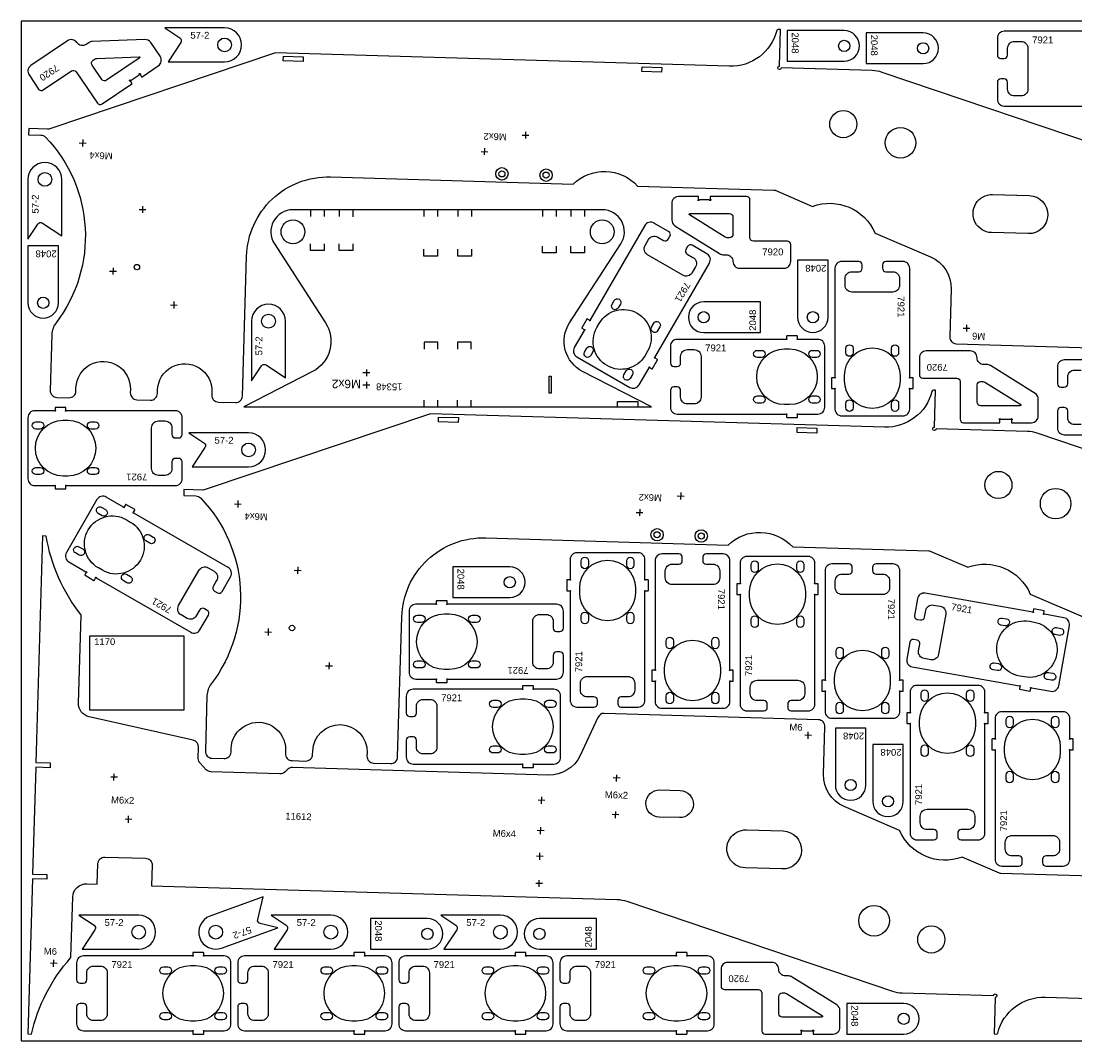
# Model space of a CAD drawing. Header units: millimetres. Extents: x 0 to 3000, y 0 to 1500.
# Tile 1 of 3: x 0 to 1550, y 0 to 1500. Entities that reach past the tile are written whole.
import ezdxf

# ---------------------------------------------------------------- set-up
doc = ezdxf.new("R2010")
doc.units = ezdxf.units.MM
doc.header["$MEASUREMENT"] = 0
doc.layers.add('Gravír', color=1, linetype='Continuous', true_color=0xff0000)
doc.layers.add('Sheet', color=18, linetype='Continuous', true_color=0x000000)
doc.styles.add('Arial', font='txt', dxfattribs={"height": 0.2})

msp = doc.modelspace()

# ---------------------------------------------------------------- linework, layer by layer
at = {"color": 7, "true_color": 0xffffff}
for points in [[(211.6, 1490), (233.6, 1475.4, -0.414213), (235, 1468.4), (216.2, 1440), (299.4, 1440, 1), (299.4, 1490)], [(1127.2, 1486), (1127.2, 1441), (1210.9, 1441, 1), (1210.9, 1486)], [(1243.4, 1482.5), (1243.4, 1437.5), (1327.1, 1437.5, 1), (1327.1, 1482.5)], [(190.8, 1468.4, 0.258618), (182.2, 1472.8), (104.8, 1469.9, 0.140541), (99.5, 1468.2), (96, 1465.8, -0.414214), (82.1, 1468.4, 0.414214), (68.2, 1471.1), (14.4, 1434.6, 0.414214), (11.7, 1420.7), (25.8, 1400, 0.414214), (32.7, 1398.7), (74.1, 1426.8, -0.414214), (81, 1425.4), (112.2, 1379.5, 0.414214), (119.1, 1378.2), (163, 1407.9, 0.414214), (163.1, 1408.6), (161.4, 1411.2, 0.317837), (160.9, 1411.4, -1.585786), (161.2, 1413.2, 0.317837), (161.8, 1413.1), (173.5, 1421.1, 0.317837), (173.7, 1421.6, -1.585786), (175.5, 1421.3, 0.317837), (175.5, 1420.7), (177.2, 1418.2, 0.414214), (177.9, 1418), (201.9, 1434.3, 0.414214), (204.6, 1448.2)], [(174.7, 1447.3, -0.270547), (173.8, 1445.5), (125.8, 1412.9, -0.414214), (118.8, 1414.2), (104.5, 1435.3, -0.414214), (105.9, 1442.3), (108.8, 1444.3, -0.140541), (111.4, 1445.2), (173.7, 1447.5, -0.125244)], [(10, 1179.3), (24.6, 1201.4, -0.414213), (31.6, 1202.8), (60, 1183.9), (60, 1267.1, 1), (10, 1267.1)], [(957.3, 1207.5, 0.258618), (962, 1199), (1027.7, 1158, 0.140541), (1033, 1156.4), (1037.3, 1156.4, -0.414214), (1047.3, 1146.4, 0.414214), (1057.3, 1136.4), (1122.3, 1136.4, 0.414214), (1132.3, 1146.4), (1132.3, 1171.4, 0.414214), (1127.3, 1176.4), (1077.3, 1176.4, -0.414214), (1072.3, 1181.4), (1072.3, 1236.9, 0.414214), (1067.3, 1241.9), (1014.3, 1241.9, 0.414214), (1013.8, 1241.4), (1013.8, 1238.4, 0.317837), (1014.1, 1237.9, -1.585786), (1012.8, 1236.6, 0.317837), (1012.4, 1236.9), (998.2, 1236.9, 0.317837), (997.7, 1236.6, -1.585786), (996.4, 1237.9, 0.317837), (996.8, 1238.4), (996.8, 1241.4, 0.414214), (996.3, 1241.9), (967.3, 1241.9, 0.414214), (957.3, 1231.9)], [(1483.3, 1243.3, -1), (1481.6, 1187.4), (1427.6, 1188.9, -1), (1429.3, 1244.9)], [(593, 932.5), (927.5, 932.5), (826.1, 984.6, -0.443873), (807, 1056.3), (882.3, 1172.3, 0.594692), (855, 1222.5), (400, 1222.5, 0.594692), (372.7, 1172.3), (447.9, 1056.3, -0.443873), (428.9, 984.6), (327.5, 932.5)], [(982.5, 1215.9, -0.270547), (984.3, 1216.9), (1042.3, 1216.9, -0.414214), (1047.3, 1211.9), (1047.3, 1186.4, -0.414214), (1042.3, 1181.4), (1038.7, 1181.4, -0.140541), (1036, 1182.2), (983.2, 1215.2, -0.125244)], [(931.1, 1202.8, 0.414214), (917.4, 1199.1), (837.4, 1060.4, 0.267949), (837.4, 1059.9, -1.303225), (836.4, 1059.7, 0.267949), (836.2, 1060.1), (833, 1061.9, 0.414214), (832.4, 1061.8), (824.9, 1048.8, 0.414214), (825, 1048.1), (828.2, 1046.3, 0.267949), (828.7, 1046.3, -1.303225), (828.9, 1045.3, 0.267949), (828.5, 1045.1), (813.9, 1019.9, 0.414214), (817.6, 1006.2), (895.5, 961.2, 0.414214), (909.2, 964.9), (923.8, 990.1, 0.267949), (923.8, 990.6, -1.303225), (924.7, 990.8, 0.267949), (924.9, 990.4), (928.1, 988.6, 0.414214), (928.8, 988.8), (936.3, 1001.8, 0.414214), (936.1, 1002.4), (932.9, 1004.3, 0.267949), (932.4, 1004.3, -1.732051), (932.4, 1005.1), (1012.7, 1144.1, 0.414214), (1009, 1157.8), (987.4, 1170.3, 0.414214), (980.6, 1168.5), (978.1, 1164.1, 0.414214), (979.9, 1157.3), (988.5, 1152.3, -0.414214), (992.2, 1138.6), (987.2, 1130, -0.414214), (973.5, 1126.3), (921.6, 1156.3, -0.414214), (917.9, 1170), (922.9, 1178.6, -0.414214), (936.6, 1182.3), (945.2, 1177.3, 0.414214), (952.1, 1179.1), (954.6, 1183.5, 0.414214), (952.7, 1190.3)], [(55, 1169.3), (10, 1169.3), (10, 1085.6, 1), (55, 1085.6)], [(1187.3, 1148.2), (1142.3, 1148.2), (1142.3, 1064.5, 1), (1187.3, 1064.5)], [(1207.3, 1146.4, 0.414214), (1197.3, 1136.4), (1197.3, 976.3, 0.267949), (1197.5, 975.9, -1.303225), (1196.8, 975.2, 0.267949), (1196.4, 975.4), (1192.8, 975.4, 0.414214), (1192.3, 974.9), (1192.3, 959.9, 0.414214), (1192.8, 959.4), (1196.4, 959.4, 0.267949), (1196.8, 959.7, -1.303225), (1197.5, 959, 0.267949), (1197.3, 958.6), (1197.3, 929.4, 0.414214), (1207.3, 919.4), (1297.3, 919.4, 0.414214), (1307.3, 929.4), (1307.3, 958.6, 0.267949), (1307, 959, -1.303225), (1307.7, 959.7, 0.267949), (1308.1, 959.4), (1311.8, 959.4, 0.414214), (1312.3, 959.9), (1312.3, 974.9, 0.414214), (1311.8, 975.4), (1308.1, 975.4, 0.267949), (1307.7, 975.2, -1.732051), (1307.3, 975.9), (1307.3, 1136.4, 0.414214), (1297.3, 1146.4), (1272.3, 1146.4, 0.414214), (1267.3, 1141.4), (1267.3, 1136.4, 0.414214), (1272.3, 1131.4), (1282.3, 1131.4, -0.414214), (1292.3, 1121.4), (1292.3, 1111.4, -0.414214), (1282.3, 1101.4), (1222.3, 1101.4, -0.414214), (1212.3, 1111.4), (1212.3, 1121.4, -0.414214), (1222.3, 1131.4), (1232.3, 1131.4, 0.414214), (1237.3, 1136.4), (1237.3, 1141.4, 0.414214), (1232.3, 1146.4)], [(872.6, 1089, -1), (881.7, 1083.8), (878.5, 1078.1, -1), (869.4, 1083.4)], [(1087.9, 1041.9), (1087.9, 1086.9), (1004.2, 1086.9, 1), (1004.2, 1041.9)], [(339, 970.8), (353.6, 992.8, -0.414213), (360.6, 994.2), (389, 975.4), (389, 1058.6, 1), (339, 1058.6)], [(850.6, 1055.3, -1), (921.6, 1014.3), (918.1, 1008.2, -1), (847.1, 1049.2)], [(930.7, 1055.5, -1), (939.8, 1050.3), (936.5, 1044.6, -1), (927.4, 1049.9)], [(955.3, 931.9, 0.414214), (965.3, 921.9), (1125.4, 921.9, 0.267949), (1125.8, 922.2, -1.303225), (1126.5, 921.5, 0.267949), (1126.3, 921.1), (1126.3, 917.4, 0.414214), (1126.8, 916.9), (1141.8, 916.9, 0.414214), (1142.3, 917.4), (1142.3, 921.1, 0.267949), (1142, 921.5, -1.303225), (1142.7, 922.2, 0.267949), (1143.1, 921.9), (1172.3, 921.9, 0.414214), (1182.3, 931.9), (1182.3, 1021.9, 0.414214), (1172.3, 1031.9), (1143.1, 1031.9, 0.267949), (1142.7, 1031.7, -1.303225), (1142, 1032.4, 0.267949), (1142.3, 1032.8), (1142.3, 1036.4, 0.414214), (1141.8, 1036.9), (1126.8, 1036.9, 0.414214), (1126.3, 1036.4), (1126.3, 1032.8, 0.267949), (1126.5, 1032.4, -1.732051), (1125.8, 1031.9), (965.3, 1031.9, 0.414214), (955.3, 1021.9), (955.3, 996.9, 0.414214), (960.3, 991.9), (965.3, 991.9, 0.414214), (970.3, 996.9), (970.3, 1006.9, -0.414214), (980.3, 1016.9), (990.3, 1016.9, -0.414214), (1000.3, 1006.9), (1000.3, 946.9, -0.414214), (990.3, 936.9), (980.3, 936.9, -0.414214), (970.3, 946.9), (970.3, 956.9, 0.414214), (965.3, 961.9), (960.3, 961.9, 0.414214), (955.3, 956.9)], [(1213.5, 1018.7, -1), (1224, 1018.7), (1224, 1012.2, -1), (1213.5, 1012.2)], [(1280.5, 1018.7, -1), (1291, 1018.7), (1291, 1012.2, -1), (1280.5, 1012.2)], [(832.1, 1018.9, -1), (841.2, 1013.6), (838, 1008, -1), (828.9, 1013.2)], [(1083, 1005.2, -1), (1083, 1015.7), (1089.5, 1015.7, -1), (1089.5, 1005.2)], [(1123.3, 935.9, -1), (1123.3, 1017.9), (1130.3, 1017.9, -1), (1130.3, 935.9)], [(1164, 1005.2, -1), (1164, 1015.7), (1170.5, 1015.7, -1), (1170.5, 1005.2)], [(1211.3, 978.4, -1), (1293.3, 978.4), (1293.3, 971.4, -1), (1211.3, 971.4)], [(1496.5, 943.7, 0.258618), (1491.8, 952.2), (1426.1, 993.3, 0.140541), (1420.8, 994.8), (1416.5, 994.8, -0.414214), (1406.5, 1004.8, 0.414214), (1396.5, 1014.8), (1331.5, 1014.8, 0.414214), (1321.5, 1004.8), (1321.5, 979.8, 0.414214), (1326.5, 974.8), (1376.5, 974.8, -0.414214), (1381.5, 969.8), (1381.5, 914.3, 0.414214), (1386.5, 909.3), (1439.5, 909.3, 0.414214), (1440, 909.8), (1440, 912.9, 0.317837), (1439.7, 913.3, -1.585786), (1441, 914.6, 0.317837), (1441.4, 914.3), (1455.6, 914.3, 0.317837), (1456.1, 914.6, -1.585786), (1457.4, 913.3, 0.317837), (1457, 912.9), (1457, 909.8, 0.414214), (1457.5, 909.3), (1486.5, 909.3, 0.414214), (1496.5, 919.3)], [(890.2, 985.4, -1), (899.3, 980.1), (896, 974.5, -1), (886.9, 979.7)], [(1471.3, 935.3, -0.270547), (1469.5, 934.3), (1411.5, 934.3, -0.414214), (1406.5, 939.3), (1406.5, 964.8, -0.414214), (1411.5, 969.8), (1415.1, 969.8, -0.140541), (1417.8, 969), (1470.6, 936, -0.125244)], [(1083, 938.2, -1), (1083, 948.7), (1089.5, 948.7, -1), (1089.5, 938.2)], [(1164, 938.2, -1), (1164, 948.7), (1170.5, 948.7, -1), (1170.5, 938.2)], [(237, 916.8, 0.414214), (227, 926.8), (66.9, 926.8, 0.267949), (66.4, 926.5, -1.303225), (65.7, 927.2, 0.267949), (66, 927.7), (66, 931.3, 0.414214), (65.5, 931.8), (50.5, 931.8, 0.414214), (50, 931.3), (50, 927.7, 0.267949), (50.2, 927.2, -1.303225), (49.6, 926.5, 0.267949), (49.1, 926.8), (20, 926.8, 0.414214), (10, 916.8), (10, 826.8, 0.414214), (20, 816.8), (49.1, 816.8, 0.267949), (49.6, 817, -1.303225), (50.2, 816.4, 0.267949), (50, 815.9), (50, 812.3, 0.414214), (50.5, 811.8), (65.5, 811.8, 0.414214), (66, 812.3), (66, 815.9, 0.267949), (65.7, 816.4, -1.732051), (66.5, 816.8), (227, 816.8, 0.414214), (237, 826.8), (237, 851.8, 0.414214), (232, 856.8), (227, 856.8, 0.414214), (222, 851.8), (222, 841.8, -0.414214), (212, 831.8), (202, 831.8, -0.414214), (192, 841.8), (192, 901.8, -0.414214), (202, 911.8), (212, 911.8, -0.414214), (222, 901.8), (222, 891.8, 0.414214), (227, 886.8), (232, 886.8, 0.414214), (237, 891.8)], [(1213.5, 937.7, -1), (1224, 937.7), (1224, 931.2, -1), (1213.5, 931.2)], [(1280.5, 937.7, -1), (1291, 937.7), (1291, 931.2, -1), (1280.5, 931.2)], [(28.2, 910.5, -1), (28.2, 900), (21.8, 900, -1), (21.8, 910.5)], [(69, 912.8, -1), (69, 830.8), (62, 830.8, -1), (62, 912.8)], [(109.2, 910.5, -1), (109.2, 900), (102.8, 900, -1), (102.8, 910.5)], [(247, 894.3), (269.1, 879.7, -0.414213), (270.5, 872.8), (251.6, 844.3), (334.8, 844.3, 1), (334.8, 894.3)], [(28.2, 843.5, -1), (28.2, 833), (21.8, 833, -1), (21.8, 843.5)], [(109.2, 843.5, -1), (109.2, 833), (102.8, 833, -1), (102.8, 843.5)], [(308.2, 682.6, 0.414214), (304.6, 696.3), (165.9, 776.4, 0.267949), (165.4, 776.4, -1.303225), (165.1, 777.3, 0.267949), (165.6, 777.5), (167.4, 780.7, 0.414214), (167.2, 781.4), (154.2, 788.9, 0.414214), (153.5, 788.7), (151.7, 785.5, 0.267949), (151.7, 785, -1.303225), (150.8, 784.8, 0.267949), (150.5, 785.2), (125.3, 799.8, 0.414214), (111.6, 796.1), (66.6, 718.2, 0.414214), (70.3, 704.5), (95.5, 690, 0.267949), (96, 690, -1.303225), (96.3, 689, 0.267949), (95.8, 688.8), (94, 685.6, 0.414214), (94.2, 684.9), (107.2, 677.4, 0.414214), (107.9, 677.6), (109.7, 680.8, 0.267949), (109.7, 681.3, -1.732051), (110.6, 681.3), (249.6, 601, 0.414214), (263.2, 604.7), (275.7, 626.3, 0.414214), (273.9, 633.2), (269.6, 635.7, 0.414214), (262.7, 633.8), (257.7, 625.2, -0.414214), (244.1, 621.5), (235.4, 626.5, -0.414214), (231.7, 640.2), (261.7, 692.1, -0.414214), (275.4, 695.8), (284.1, 690.8, -0.414214), (287.7, 677.1), (282.7, 668.5, 0.414214), (284.6, 661.7), (288.9, 659.2, 0.414214), (295.7, 661)], [(124.3, 781.6, -1), (119.1, 772.5), (113.4, 775.8, -1), (118.7, 784.8)], [(160.7, 763.2, -1), (119.7, 692.2), (113.7, 695.7, -1), (154.7, 766.7)], [(194.5, 741.1, -1), (189.2, 732), (183.6, 735.3, -1), (188.8, 744.3)], [(90.8, 723.6, -1), (85.6, 714.5), (79.9, 717.7, -1), (85.2, 726.8)], [(907.8, 491, 0.414214), (917.8, 501), (917.8, 661.1, 0.267949), (917.6, 661.6, -1.303225), (918.3, 662.2, 0.267949), (918.7, 662), (922.3, 662, 0.414214), (922.8, 662.5), (922.8, 677.5, 0.414214), (922.3, 678), (918.7, 678, 0.267949), (918.3, 677.8, -1.303225), (917.6, 678.4, 0.267949), (917.8, 678.9), (917.8, 708, 0.414214), (907.8, 718), (817.8, 718, 0.414214), (807.8, 708), (807.8, 678.9, 0.267949), (808.1, 678.4, -1.303225), (807.4, 677.8, 0.267949), (807, 678), (803.3, 678, 0.414214), (802.8, 677.5), (802.8, 662.5, 0.414214), (803.3, 662), (807, 662, 0.267949), (807.4, 662.2, -1.732051), (807.8, 661.5), (807.8, 501, 0.414214), (817.8, 491), (842.8, 491, 0.414214), (847.8, 496), (847.8, 501, 0.414214), (842.8, 506), (832.8, 506, -0.414214), (822.8, 516), (822.8, 526, -0.414214), (832.8, 536), (892.8, 536, -0.414214), (902.8, 526), (902.8, 516, -0.414214), (892.8, 506), (882.8, 506, 0.414214), (877.8, 501), (877.8, 496, 0.414214), (882.8, 491)], [(942.8, 716.2, 0.414214), (932.8, 706.2), (932.8, 546.1, 0.267949), (933.1, 545.7, -1.303225), (932.4, 545, 0.267949), (932, 545.2), (928.3, 545.2, 0.414214), (927.8, 544.7), (927.8, 529.7, 0.414214), (928.3, 529.2), (932, 529.2, 0.267949), (932.4, 529.5, -1.303225), (933.1, 528.8, 0.267949), (932.8, 528.4), (932.8, 499.2, 0.414214), (942.8, 489.2), (1032.8, 489.2, 0.414214), (1042.8, 499.2), (1042.8, 528.4, 0.267949), (1042.6, 528.8, -1.303225), (1043.3, 529.5, 0.267949), (1043.7, 529.2), (1047.3, 529.2, 0.414214), (1047.8, 529.7), (1047.8, 544.7, 0.414214), (1047.3, 545.2), (1043.7, 545.2, 0.267949), (1043.3, 545, -1.732051), (1042.8, 545.7), (1042.8, 706.2, 0.414214), (1032.8, 716.2), (1007.8, 716.2, 0.414214), (1002.8, 711.2), (1002.8, 706.2, 0.414214), (1007.8, 701.2), (1017.8, 701.2, -0.414214), (1027.8, 691.2), (1027.8, 681.2, -0.414214), (1017.8, 671.2), (957.8, 671.2, -0.414214), (947.8, 681.2), (947.8, 691.2, -0.414214), (957.8, 701.2), (967.8, 701.2, 0.414214), (972.8, 706.2), (972.8, 711.2, 0.414214), (967.8, 716.2)], [(903.8, 659, -1), (821.8, 659), (821.8, 666, -1), (903.8, 666)], [(834.6, 699.8, -1), (824.1, 699.8), (824.1, 706.2, -1), (834.6, 706.2)], [(901.6, 699.8, -1), (891.1, 699.8), (891.1, 706.2, -1), (901.6, 706.2)], [(1157.8, 485.5, 0.414214), (1167.8, 495.5), (1167.8, 655.7, 0.267949), (1167.6, 656.1, -1.303225), (1168.3, 656.8, 0.267949), (1168.7, 656.5), (1172.3, 656.5, 0.414214), (1172.8, 657), (1172.8, 672, 0.414214), (1172.3, 672.5), (1168.7, 672.5, 0.267949), (1168.3, 672.3, -1.303225), (1167.6, 673, 0.267949), (1167.8, 673.4), (1167.8, 702.5, 0.414214), (1157.8, 712.5), (1067.8, 712.5, 0.414214), (1057.8, 702.5), (1057.8, 673.4, 0.267949), (1058.1, 673, -1.303225), (1057.4, 672.3, 0.267949), (1057, 672.5), (1053.3, 672.5, 0.414214), (1052.8, 672), (1052.8, 657, 0.414214), (1053.3, 656.5), (1057, 656.5, 0.267949), (1057.4, 656.8, -1.732051), (1057.8, 656), (1057.8, 495.5, 0.414214), (1067.8, 485.5), (1092.8, 485.5, 0.414214), (1097.8, 490.5), (1097.8, 495.5, 0.414214), (1092.8, 500.5), (1082.8, 500.5, -0.414214), (1072.8, 510.5), (1072.8, 520.5, -0.414214), (1082.8, 530.5), (1142.8, 530.5, -0.414214), (1152.8, 520.5), (1152.8, 510.5, -0.414214), (1142.8, 500.5), (1132.8, 500.5, 0.414214), (1127.8, 495.5), (1127.8, 490.5, 0.414214), (1132.8, 485.5)], [(1153.8, 653.5, -1), (1071.8, 653.5), (1071.8, 660.5, -1), (1153.8, 660.5)], [(1084.6, 694.3, -1), (1074.1, 694.3), (1074.1, 700.8, -1), (1084.6, 700.8)], [(1151.6, 694.3, -1), (1141.1, 694.3), (1141.1, 700.8, -1), (1151.6, 700.8)], [(1192.8, 701.6, 0.414214), (1182.8, 691.6), (1182.8, 531.4, 0.267949), (1183.1, 531, -1.303225), (1182.4, 530.3, 0.267949), (1182, 530.6), (1178.3, 530.6, 0.414214), (1177.8, 530.1), (1177.8, 515.1, 0.414214), (1178.3, 514.6), (1182, 514.6, 0.267949), (1182.4, 514.8, -1.303225), (1183.1, 514.1, 0.267949), (1182.8, 513.7), (1182.8, 484.6, 0.414214), (1192.8, 474.6), (1282.8, 474.6, 0.414214), (1292.8, 484.6), (1292.8, 513.7, 0.267949), (1292.6, 514.1, -1.303225), (1293.3, 514.8, 0.267949), (1293.7, 514.6), (1297.3, 514.6, 0.414214), (1297.8, 515.1), (1297.8, 530.1, 0.414214), (1297.3, 530.6), (1293.7, 530.6, 0.267949), (1293.3, 530.3, -1.732051), (1292.8, 531.1), (1292.8, 691.6, 0.414214), (1282.8, 701.6), (1257.8, 701.6, 0.414214), (1252.8, 696.6), (1252.8, 691.6, 0.414214), (1257.8, 686.6), (1267.8, 686.6, -0.414214), (1277.8, 676.6), (1277.8, 666.6, -0.414214), (1267.8, 656.6), (1207.8, 656.6, -0.414214), (1197.8, 666.6), (1197.8, 676.6, -0.414214), (1207.8, 686.6), (1217.8, 686.6, 0.414214), (1222.8, 691.6), (1222.8, 696.6, 0.414214), (1217.8, 701.6)], [(161, 683.1, -1), (155.7, 674), (150.1, 677.2, -1), (155.3, 686.3)], [(635.3, 697.2), (635.3, 652.2), (719, 652.2, 1), (719, 697.2)], [(1303, 561.7, 0.414214), (1311.1, 550.1), (1468.8, 522.3, 0.267949), (1469.3, 522.5, -1.303225), (1469.8, 521.7, 0.267949), (1469.5, 521.3), (1468.9, 517.7, 0.414214), (1469.3, 517.2), (1484.1, 514.6, 0.414214), (1484.7, 515), (1485.3, 518.5, 0.267949), (1485.1, 519, -1.303225), (1485.9, 519.6, 0.267949), (1486.3, 519.3), (1515, 514.2, 0.414214), (1526.6, 522.3), (1542.2, 610.9, 0.414214), (1534.1, 622.5), (1505.4, 627.6, 0.267949), (1504.9, 627.4, -1.303225), (1504.4, 628.2, 0.267949), (1504.7, 628.6), (1505.3, 632.2, 0.414214), (1504.9, 632.7), (1490.1, 635.3, 0.414214), (1489.6, 634.9), (1488.9, 631.4, 0.267949), (1489.1, 630.9, -1.732051), (1488.3, 630.6), (1330.2, 658.5, 0.414214), (1318.6, 650.4), (1314.3, 625.7, 0.414214), (1318.4, 619.9), (1323.3, 619.1, 0.414214), (1329.1, 623.1), (1330.8, 633, -0.414214), (1342.4, 641.1), (1352.2, 639.4, -0.414214), (1360.3, 627.8), (1349.9, 568.7, -0.414214), (1338.3, 560.6), (1328.5, 562.3, -0.414214), (1320.4, 573.9), (1322.1, 583.7, 0.414214), (1318.1, 589.5), (1313.1, 590.4, 0.414214), (1307.4, 586.3)], [(797.8, 632.2, 0.414214), (787.8, 642.2), (627.7, 642.2, 0.267949), (627.3, 642, -1.303225), (626.6, 642.7, 0.267949), (626.8, 643.1), (626.8, 646.7, 0.414214), (626.3, 647.2), (611.3, 647.2, 0.414214), (610.8, 646.7), (610.8, 643.1, 0.267949), (611.1, 642.7, -1.303225), (610.4, 642, 0.267949), (610, 642.2), (580.8, 642.2, 0.414214), (570.8, 632.2), (570.8, 542.2, 0.414214), (580.8, 532.2), (610, 532.2, 0.267949), (610.4, 532.5, -1.303225), (611.1, 531.8, 0.267949), (610.8, 531.4), (610.8, 527.7, 0.414214), (611.3, 527.2), (626.3, 527.2, 0.414214), (626.8, 527.7), (626.8, 531.4, 0.267949), (626.6, 531.8, -1.732051), (627.3, 532.2), (787.8, 532.2, 0.414214), (797.8, 542.2), (797.8, 567.2, 0.414214), (792.8, 572.2), (787.8, 572.2, 0.414214), (782.8, 567.2), (782.8, 557.2, -0.414214), (772.8, 547.2), (762.8, 547.2, -0.414214), (752.8, 557.2), (752.8, 617.2, -0.414214), (762.8, 627.2), (772.8, 627.2, -0.414214), (782.8, 617.2), (782.8, 607.2, 0.414214), (787.8, 602.2), (792.8, 602.2, 0.414214), (797.8, 607.2)], [(589.1, 626, -1), (589.1, 615.5), (582.6, 615.5, -1), (582.6, 626)], [(629.8, 628.2, -1), (629.8, 546.2), (622.8, 546.2, -1), (622.8, 628.2)], [(670.1, 626, -1), (670.1, 615.5), (663.6, 615.5, -1), (663.6, 626)], [(834.6, 618.8, -1), (824.1, 618.8), (824.1, 625.2, -1), (834.6, 625.2)], [(901.6, 618.8, -1), (891.1, 618.8), (891.1, 625.2, -1), (901.6, 625.2)], [(1084.6, 613.3, -1), (1074.1, 613.3), (1074.1, 619.8, -1), (1084.6, 619.8)], [(1151.6, 613.3, -1), (1141.1, 613.3), (1141.1, 619.8, -1), (1151.6, 619.8)], [(1441.5, 611.7, -1), (1443.4, 622), (1449.8, 620.9, -1), (1447.9, 610.5)], [(1469.2, 536.5, -1), (1483.4, 617.2), (1490.3, 616, -1), (1476, 535.3)], [(1521.3, 597.6, -1), (1523.1, 607.9), (1529.5, 606.8, -1), (1527.7, 596.5)], [(946.8, 548.2, -1), (1028.8, 548.2), (1028.8, 541.2, -1), (946.8, 541.2)], [(949.1, 588.5, -1), (959.6, 588.5), (959.6, 582, -1), (949.1, 582)], [(1016.1, 588.5, -1), (1026.6, 588.5), (1026.6, 582, -1), (1016.1, 582)], [(1196.8, 533.6, -1), (1278.8, 533.6), (1278.8, 526.6, -1), (1196.8, 526.6)], [(1199.1, 573.8, -1), (1209.6, 573.8), (1209.6, 567.3, -1), (1199.1, 567.3)], [(1266.1, 573.8, -1), (1276.6, 573.8), (1276.6, 567.3, -1), (1266.1, 567.3)], [(589.1, 559, -1), (589.1, 548.5), (582.6, 548.5, -1), (582.6, 559)], [(670.1, 559, -1), (670.1, 548.5), (663.6, 548.5, -1), (663.6, 559)], [(1429.9, 545.7, -1), (1431.7, 556), (1438.1, 554.9, -1), (1436.3, 544.6)], [(1509.7, 531.6, -1), (1511.5, 542), (1517.9, 540.8, -1), (1516.1, 530.5)], [(566.7, 417.2, 0.414214), (576.7, 407.2), (736.8, 407.2, 0.267949), (737.2, 407.5, -1.303225), (737.9, 406.8, 0.267949), (737.7, 406.4), (737.7, 402.7, 0.414214), (738.2, 402.2), (753.2, 402.2, 0.414214), (753.7, 402.7), (753.7, 406.4, 0.267949), (753.4, 406.8, -1.303225), (754.1, 407.5, 0.267949), (754.5, 407.2), (783.7, 407.2, 0.414214), (793.7, 417.2), (793.7, 507.2, 0.414214), (783.7, 517.2), (754.5, 517.2, 0.267949), (754.1, 517, -1.303225), (753.4, 517.7, 0.267949), (753.7, 518.1), (753.7, 521.7, 0.414214), (753.2, 522.2), (738.2, 522.2, 0.414214), (737.7, 521.7), (737.7, 518.1, 0.267949), (737.9, 517.7, -1.732051), (737.2, 517.2), (576.7, 517.2, 0.414214), (566.7, 507.2), (566.7, 482.2, 0.414214), (571.7, 477.2), (576.7, 477.2, 0.414214), (581.7, 482.2), (581.7, 492.2, -0.414214), (591.7, 502.2), (601.7, 502.2, -0.414214), (611.7, 492.2), (611.7, 432.2, -0.414214), (601.7, 422.2), (591.7, 422.2, -0.414214), (581.7, 432.2), (581.7, 442.2, 0.414214), (576.7, 447.2), (571.7, 447.2, 0.414214), (566.7, 442.2)], [(949.1, 507.5, -1), (959.6, 507.5), (959.6, 501, -1), (949.1, 501)], [(1016.1, 507.5, -1), (1026.6, 507.5), (1026.6, 501, -1), (1016.1, 501)], [(1407.9, 295.8, 0.414214), (1417.9, 305.8), (1417.9, 465.9, 0.267949), (1417.6, 466.3, -1.303225), (1418.3, 467, 0.267949), (1418.7, 466.8), (1422.4, 466.8, 0.414214), (1422.9, 467.3), (1422.9, 482.3, 0.414214), (1422.4, 482.8), (1418.7, 482.8, 0.267949), (1418.3, 482.5, -1.303225), (1417.6, 483.2, 0.267949), (1417.9, 483.6), (1417.9, 512.8, 0.414214), (1407.9, 522.8), (1317.9, 522.8, 0.414214), (1307.9, 512.8), (1307.9, 483.6, 0.267949), (1308.1, 483.2, -1.303225), (1307.4, 482.5, 0.267949), (1307, 482.8), (1303.4, 482.8, 0.414214), (1302.9, 482.3), (1302.9, 467.3, 0.414214), (1303.4, 466.8), (1307, 466.8, 0.267949), (1307.4, 467, -1.732051), (1307.9, 466.3), (1307.9, 305.8, 0.414214), (1317.9, 295.8), (1342.9, 295.8, 0.414214), (1347.9, 300.8), (1347.9, 305.8, 0.414214), (1342.9, 310.8), (1332.9, 310.8, -0.414214), (1322.9, 320.8), (1322.9, 330.8, -0.414214), (1332.9, 340.8), (1392.9, 340.8, -0.414214), (1402.9, 330.8), (1402.9, 320.8, -0.414214), (1392.9, 310.8), (1382.9, 310.8, 0.414214), (1377.9, 305.8), (1377.9, 300.8, 0.414214), (1382.9, 295.8)], [(1403.9, 463.8, -1), (1321.9, 463.8), (1321.9, 470.8, -1), (1403.9, 470.8)], [(1334.6, 504.5, -1), (1324.1, 504.5), (1324.1, 511, -1), (1334.6, 511)], [(1401.6, 504.5, -1), (1391.1, 504.5), (1391.1, 511, -1), (1401.6, 511)], [(694.4, 490.5, -1), (694.4, 501), (700.9, 501, -1), (700.9, 490.5)], [(734.7, 421.2, -1), (734.7, 503.2), (741.7, 503.2, -1), (741.7, 421.2)], [(775.4, 490.5, -1), (775.4, 501), (781.9, 501, -1), (781.9, 490.5)], [(1199.1, 492.8, -1), (1209.6, 492.8), (1209.6, 486.3, -1), (1199.1, 486.3)], [(1266.1, 492.8, -1), (1276.6, 492.8), (1276.6, 486.3, -1), (1266.1, 486.3)], [(1532.9, 257.1, 0.414214), (1542.9, 267.1), (1542.9, 427.2, 0.267949), (1542.6, 427.6, -1.303225), (1543.3, 428.3, 0.267949), (1543.7, 428.1), (1547.4, 428.1, 0.414214), (1547.9, 428.6), (1547.9, 443.6, 0.414214), (1547.4, 444.1), (1543.7, 444.1, 0.267949), (1543.3, 443.8, -1.303225), (1542.6, 444.5, 0.267949), (1542.9, 444.9), (1542.9, 474.1, 0.414214), (1532.9, 484.1), (1442.9, 484.1, 0.414214), (1432.9, 474.1), (1432.9, 444.9, 0.267949), (1433.1, 444.5, -1.303225), (1432.4, 443.8, 0.267949), (1432, 444.1), (1428.4, 444.1, 0.414214), (1427.9, 443.6), (1427.9, 428.6, 0.414214), (1428.4, 428.1), (1432, 428.1, 0.267949), (1432.4, 428.3, -1.732051), (1432.9, 427.6), (1432.9, 267.1, 0.414214), (1442.9, 257.1), (1467.9, 257.1, 0.414214), (1472.9, 262.1), (1472.9, 267.1, 0.414214), (1467.9, 272.1), (1457.9, 272.1, -0.414214), (1447.9, 282.1), (1447.9, 292.1, -0.414214), (1457.9, 302.1), (1517.9, 302.1, -0.414214), (1527.9, 292.1), (1527.9, 282.1, -0.414214), (1517.9, 272.1), (1507.9, 272.1, 0.414214), (1502.9, 267.1), (1502.9, 262.1, 0.414214), (1507.9, 257.1)], [(1528.9, 425.1, -1), (1446.9, 425.1), (1446.9, 432.1, -1), (1528.9, 432.1)], [(1459.6, 465.8, -1), (1449.1, 465.8), (1449.1, 472.3, -1), (1459.6, 472.3)], [(1526.6, 465.8, -1), (1516.1, 465.8), (1516.1, 472.3, -1), (1526.6, 472.3)], [(1242.9, 460.1), (1197.9, 460.1), (1197.9, 376.4, 1), (1242.9, 376.4)], [(1297.9, 436.1), (1252.9, 436.1), (1252.9, 352.4, 1), (1297.9, 352.4)], [(1334.6, 423.5, -1), (1324.1, 423.5), (1324.1, 430, -1), (1334.6, 430)], [(1401.6, 423.5, -1), (1391.1, 423.5), (1391.1, 430, -1), (1401.6, 430)], [(694.4, 423.5, -1), (694.4, 434), (700.9, 434, -1), (700.9, 423.5)], [(775.4, 423.5, -1), (775.4, 434), (781.9, 434, -1), (781.9, 423.5)], [(1459.6, 384.8, -1), (1449.1, 384.8), (1449.1, 391.3, -1), (1459.6, 391.3)], [(1526.6, 384.8, -1), (1516.1, 384.8), (1516.1, 391.3, -1), (1526.6, 391.3)], [(938.6, 329.3, -1), (939.7, 369.2), (969.7, 368.3, -1), (968.5, 328.4)], [(1065.4, 254.5, -1), (1067.1, 310.4), (1121, 308.8, -1), (1119.4, 252.9)], [(377.5, 166.5), (351.7, 172.7, -0.414213), (348.1, 178.8), (356.1, 212), (277.9, 183.5, 1), (295, 136.5)], [(85.2, 185), (107.3, 170.4, -0.414213), (108.7, 163.4), (89.8, 135), (173, 135, 1), (173, 185)], [(367.9, 185), (390, 170.4, -0.414213), (391.4, 163.4), (372.5, 135), (455.7, 135, 1), (455.7, 185)], [(514.2, 180), (514.2, 135), (597.9, 135, 1), (597.9, 180)], [(617.4, 185), (639.5, 170.4, -0.414213), (640.9, 163.4), (622, 135), (705.2, 135, 1), (705.2, 185)], [(846.4, 135), (846.4, 180), (762.6, 180, 1), (762.6, 135)], [(81.7, 25, 0.414214), (91.7, 15), (251.9, 15, 0.267949), (252.3, 15.2, -1.303225), (253, 14.6, 0.267949), (252.7, 14.1), (252.7, 10.5, 0.414214), (253.2, 10), (268.2, 10, 0.414214), (268.7, 10.5), (268.7, 14.1, 0.267949), (268.5, 14.6, -1.303225), (269.2, 15.2, 0.267949), (269.6, 15), (298.7, 15, 0.414214), (308.7, 25), (308.7, 115, 0.414214), (298.7, 125), (269.6, 125, 0.267949), (269.2, 124.8, -1.303225), (268.5, 125.4, 0.267949), (268.7, 125.9), (268.7, 129.5, 0.414214), (268.2, 130), (253.2, 130, 0.414214), (252.7, 129.5), (252.7, 125.9, 0.267949), (253, 125.4, -1.732051), (252.2, 125), (91.7, 125, 0.414214), (81.7, 115), (81.7, 90, 0.414214), (86.7, 85), (91.7, 85, 0.414214), (96.7, 90), (96.7, 100, -0.414214), (106.7, 110), (116.7, 110, -0.414214), (126.7, 100), (126.7, 40, -0.414214), (116.7, 30), (106.7, 30, -0.414214), (96.7, 40), (96.7, 50, 0.414214), (91.7, 55), (86.7, 55, 0.414214), (81.7, 50)], [(318.7, 25, 0.414214), (328.7, 15), (488.9, 15, 0.267949), (489.3, 15.2, -1.303225), (490, 14.6, 0.267949), (489.7, 14.1), (489.7, 10.5, 0.414214), (490.2, 10), (505.2, 10, 0.414214), (505.7, 10.5), (505.7, 14.1, 0.267949), (505.5, 14.6, -1.303225), (506.2, 15.2, 0.267949), (506.6, 15), (535.7, 15, 0.414214), (545.7, 25), (545.7, 115, 0.414214), (535.7, 125), (506.6, 125, 0.267949), (506.2, 124.8, -1.303225), (505.5, 125.4, 0.267949), (505.7, 125.9), (505.7, 129.5, 0.414214), (505.2, 130), (490.2, 130, 0.414214), (489.7, 129.5), (489.7, 125.9, 0.267949), (490, 125.4, -1.732051), (489.2, 125), (328.7, 125, 0.414214), (318.7, 115), (318.7, 90, 0.414214), (323.7, 85), (328.7, 85, 0.414214), (333.7, 90), (333.7, 100, -0.414214), (343.7, 110), (353.7, 110, -0.414214), (363.7, 100), (363.7, 40, -0.414214), (353.7, 30), (343.7, 30, -0.414214), (333.7, 40), (333.7, 50, 0.414214), (328.7, 55), (323.7, 55, 0.414214), (318.7, 50)], [(555.7, 25, 0.414214), (565.7, 15), (725.9, 15, 0.267949), (726.3, 15.2, -1.303225), (727, 14.6, 0.267949), (726.7, 14.1), (726.7, 10.5, 0.414214), (727.2, 10), (742.2, 10, 0.414214), (742.7, 10.5), (742.7, 14.1, 0.267949), (742.5, 14.6, -1.303225), (743.2, 15.2, 0.267949), (743.6, 15), (772.7, 15, 0.414214), (782.7, 25), (782.7, 115, 0.414214), (772.7, 125), (743.6, 125, 0.267949), (743.2, 124.8, -1.303225), (742.5, 125.4, 0.267949), (742.7, 125.9), (742.7, 129.5, 0.414214), (742.2, 130), (727.2, 130, 0.414214), (726.7, 129.5), (726.7, 125.9, 0.267949), (727, 125.4, -1.732051), (726.2, 125), (565.7, 125, 0.414214), (555.7, 115), (555.7, 90, 0.414214), (560.7, 85), (565.7, 85, 0.414214), (570.7, 90), (570.7, 100, -0.414214), (580.7, 110), (590.7, 110, -0.414214), (600.7, 100), (600.7, 40, -0.414214), (590.7, 30), (580.7, 30, -0.414214), (570.7, 40), (570.7, 50, 0.414214), (565.7, 55), (560.7, 55, 0.414214), (555.7, 50)], [(792.7, 25, 0.414214), (802.7, 15), (962.9, 15, 0.267949), (963.3, 15.2, -1.303225), (964, 14.6, 0.267949), (963.7, 14.1), (963.7, 10.5, 0.414214), (964.2, 10), (979.2, 10, 0.414214), (979.7, 10.5), (979.7, 14.1, 0.267949), (979.5, 14.6, -1.303225), (980.2, 15.2, 0.267949), (980.6, 15), (1009.7, 15, 0.414214), (1019.7, 25), (1019.7, 115, 0.414214), (1009.7, 125), (980.6, 125, 0.267949), (980.2, 124.8, -1.303225), (979.5, 125.4, 0.267949), (979.7, 125.9), (979.7, 129.5, 0.414214), (979.2, 130), (964.2, 130, 0.414214), (963.7, 129.5), (963.7, 125.9, 0.267949), (964, 125.4, -1.732051), (963.2, 125), (802.7, 125, 0.414214), (792.7, 115), (792.7, 90, 0.414214), (797.7, 85), (802.7, 85, 0.414214), (807.7, 90), (807.7, 100, -0.414214), (817.7, 110), (827.7, 110, -0.414214), (837.7, 100), (837.7, 40, -0.414214), (827.7, 30), (817.7, 30, -0.414214), (807.7, 40), (807.7, 50, 0.414214), (802.7, 55), (797.7, 55, 0.414214), (792.7, 50)], [(209.5, 98.3, -1), (209.5, 108.8), (216, 108.8, -1), (216, 98.3)], [(249.7, 29, -1), (249.7, 111), (256.7, 111, -1), (256.7, 29)], [(290.5, 98.3, -1), (290.5, 108.8), (297, 108.8, -1), (297, 98.3)], [(446.5, 98.3, -1), (446.5, 108.8), (453, 108.8, -1), (453, 98.3)], [(486.7, 29, -1), (486.7, 111), (493.7, 111, -1), (493.7, 29)], [(527.5, 98.3, -1), (527.5, 108.8), (534, 108.8, -1), (534, 98.3)], [(683.5, 98.3, -1), (683.5, 108.8), (690, 108.8, -1), (690, 98.3)], [(723.7, 29, -1), (723.7, 111), (730.7, 111, -1), (730.7, 29)], [(764.5, 98.3, -1), (764.5, 108.8), (771, 108.8, -1), (771, 98.3)], [(920.5, 98.3, -1), (920.5, 108.8), (927, 108.8, -1), (927, 98.3)], [(960.7, 29, -1), (960.7, 111), (967.7, 111, -1), (967.7, 29)], [(1001.5, 98.3, -1), (1001.5, 108.8), (1008, 108.8, -1), (1008, 98.3)], [(1204.7, 44.5, 0.258618), (1200, 52.9), (1134.4, 94, 0.140541), (1129.1, 95.5), (1124.7, 95.5, -0.414214), (1114.7, 105.5, 0.414214), (1104.7, 115.5), (1039.7, 115.5, 0.414214), (1029.7, 105.5), (1029.7, 80.5, 0.414214), (1034.7, 75.5), (1084.7, 75.5, -0.414214), (1089.7, 70.5), (1089.7, 15, 0.414214), (1094.7, 10), (1147.7, 10, 0.414214), (1148.2, 10.5), (1148.2, 13.6, 0.317837), (1147.9, 14.1, -1.585786), (1149.2, 15.3, 0.317837), (1149.7, 15), (1163.8, 15, 0.317837), (1164.3, 15.3, -1.585786), (1165.6, 14.1, 0.317837), (1165.2, 13.6), (1165.2, 10.5, 0.414214), (1165.7, 10), (1194.7, 10, 0.414214), (1204.7, 20)], [(1179.5, 36, -0.270547), (1177.7, 35), (1119.7, 35, -0.414214), (1114.7, 40), (1114.7, 65.5, -0.414214), (1119.7, 70.5), (1123.3, 70.5, -0.140541), (1126, 69.7), (1178.8, 36.7, -0.125244)], [(1214.7, 55), (1214.7, 10), (1298.5, 10, 1), (1298.5, 55)], [(209.5, 31.2, -1), (209.5, 41.8), (216, 41.8, -1), (216, 31.2)], [(290.5, 31.2, -1), (290.5, 41.8), (297, 41.8, -1), (297, 31.2)], [(446.5, 31.2, -1), (446.5, 41.8), (453, 41.8, -1), (453, 31.2)], [(527.5, 31.2, -1), (527.5, 41.8), (534, 41.8, -1), (534, 31.2)], [(683.5, 31.2, -1), (683.5, 41.8), (690, 41.8, -1), (690, 31.2)], [(764.5, 31.2, -1), (764.5, 41.8), (771, 41.8, -1), (771, 31.2)], [(920.5, 31.2, -1), (920.5, 41.8), (927, 41.8, -1), (927, 31.2)], [(1001.5, 31.2, -1), (1001.5, 41.8), (1008, 41.8, -1), (1008, 31.2)]]:
    msp.add_lwpolyline(points, format="xyb", close=True, dxfattribs=at)
for points in [[(1657.6, 1292.4), (1266.8, 1424.6, 0.074313), (1252.2, 1427.2), (1118.1, 1431.2, -1), (1113.1, 1431.1, -0.429408), (1115.6, 1433.7), (1117.2, 1487.6), (1113.8, 1487.7, 0.351484), (1111.8, 1486.2, -0.351484), (1041.9, 1433.5), (374.2, 1453.2), (42.5, 1341.6, -0.088784), (39, 1341.1), (11.2, 1341.9), (11, 1332.9), (28.9, 1332.4, -0.195996), (35.8, 1329.4, -0.370573), (51.4, 1056.1, 0.156999), (45.3, 1038.8), (42.9, 956.8, 0.414214), (52.6, 946.5), (70.4, 946, 0.414214), (80.7, 955.7), (80.8, 960.7, -1), (160.8, 958.3), (160.7, 953.3, 0.414214), (170.4, 943.1), (190.3, 942.5, 0.414214), (200.6, 952.2), (200.8, 957.2, -1), (280.8, 954.8), (280.6, 949.8, 0.414214), (290.3, 939.5), (315.4, 938.8, 0.414214), (325.7, 948.5), (331.8, 1154.4, -0.414214), (455.3, 1270.8), (812, 1260.2, -0.421053), (907, 1257.4), (1107.3, 1251.5, -0.094015), (1109.2, 1251.1), (1164.4, 1227.4, -0.4), (1256.3, 1188.1), (1337.8, 1153.1, -0.308197), (1368.1, 1105.7), (1366.1, 1035.7, 0.414214), (1375.8, 1025.4), (1690.6, 1016.1, 0.2997)], [(1606.8, 1485), (1446.3, 1485, 0.414214), (1436.3, 1475), (1436.3, 1450, 0.414214), (1441.3, 1445), (1446.3, 1445, 0.414214), (1451.3, 1450), (1451.3, 1460, -0.414214), (1461.3, 1470), (1471.3, 1470, -0.414214), (1481.3, 1460), (1481.3, 1400, -0.414214), (1471.3, 1390), (1461.3, 1390, -0.414214), (1451.3, 1400), (1451.3, 1410, 0.414214), (1446.3, 1415), (1441.3, 1415, 0.414214), (1436.3, 1410), (1436.3, 1385, 0.414214), (1446.3, 1375), (1606.5, 1375, 0.267949)], [(1695.2, 1001.6), (1534.7, 1001.6, 0.414214), (1524.7, 991.6), (1524.7, 966.6, 0.414214), (1529.7, 961.6), (1534.7, 961.6, 0.414214), (1539.7, 966.6), (1539.7, 976.6, -0.414214), (1549.7, 986.6), (1559.7, 986.6, -0.414214)], [(1885.8, 761.6), (1495, 893.8, 0.074313), (1480.5, 896.5), (1346.3, 900.4, -1), (1341.3, 900.3, -0.429408), (1343.9, 902.9), (1345.5, 956.9), (1342.1, 957, 0.351484), (1340.1, 955.4, -0.351484), (1270.2, 902.7), (602.4, 922.5), (270.8, 810.9, -0.088784), (267.3, 810.3), (239.5, 811.2), (239.2, 802.2), (257.1, 801.6, -0.195996), (264, 798.6, -0.370573), (279.7, 525.3, 0.156999), (273.5, 508), (271.1, 426.1, 0.414214), (280.8, 415.8), (298.6, 415.2, 0.414214), (308.9, 424.9), (309.1, 429.9, -1), (389, 427.6), (388.9, 422.6, 0.414214), (398.6, 412.3), (418.6, 411.7, 0.414214), (428.9, 421.4), (429, 426.4, -1), (509, 424), (508.8, 419, 0.414214), (518.5, 408.7), (543.7, 408, 0.414214), (554, 417.7), (560.1, 623.6, -0.414214), (683.6, 740), (1040.3, 729.4, -0.421053), (1135.2, 726.6), (1335.6, 720.7, -0.094015), (1337.4, 720.3), (1392.6, 696.6, -0.4), (1484.5, 657.3), (1566.1, 622.4, -0.308197)], [(1559.7, 906.6), (1549.7, 906.6, -0.414214), (1539.7, 916.6), (1539.7, 926.6, 0.414214), (1534.7, 931.6), (1529.7, 931.6, 0.414214), (1524.7, 926.6), (1524.7, 901.6, 0.414214), (1534.7, 891.6), (1694.8, 891.6, 0.267949)], [(1641.7, 240.4), (1441.3, 246.3, -0.094015), (1439.5, 246.7), (1384.3, 270.4, -0.4), (1292.4, 309.7), (1210.8, 344.7, -0.308197), (1180.5, 392.1), (1182.6, 462.1, 0.414214), (1172.9, 472.4), (858, 481.7, 0.2997), (848.7, 475.9), (822.6, 420, -0.2997), (775.8, 391.1), (399.5, 402.2, 0.198912), (392.4, 399.5), (388.1, 395.5, -0.198912), (380.9, 392.8), (279.3, 395.8, -0.198912), (272.3, 398.9), (263.4, 408.3, -0.198912), (260.7, 415.5), (261.2, 432.2, 0.359037), (253.4, 442.2), (100, 476.8, -0.359037), (84.4, 496.9), (88.3, 626.1, 0.177176), (87.8, 627.4, -0.128909), (37.1, 742.5), (31.7, 742.7), (21.8, 409.4), (42.8, 408.8), (42.6, 401.8), (21.6, 402.4), (17, 245.5), (38, 244.9), (37.8, 237.9), (16.8, 238.5), (10, 10.2), (15.4, 10, -0.128983), (72.9, 122, 0.177145), (73.4, 123.3), (76, 211.7, -0.414214), (96.6, 231.1), (112.1, 230.7), (113, 260.7, -0.414214), (123.3, 270.4), (183.2, 268.6, -0.414214), (192.9, 258.3), (192, 228.3), (876.5, 208, -0.074313), (891.1, 205.4), (1281.9, 73.2, 0.074313), (1296.4, 70.5), (1430.6, 66.6, -1), (1435.6, 66.7, -0.429408), (1433, 64.1), (1431.4, 10.2), (1434.8, 10.1, 0.351484), (1436.8, 11.6, -0.351484), (1506.7, 64.3), (2174.5, 44.5)]]:
    msp.add_lwpolyline(points, format="xyb", dxfattribs=at)
for points in [[(415, 1447.5), (414.8, 1440.5), (385.8, 1441.4), (386.1, 1448.4)], [(942.5, 1431.9), (942.3, 1424.9), (913.3, 1425.8), (913.5, 1432.8)], [(643.3, 916.8), (643.1, 909.8), (614.1, 910.6), (614.3, 917.6)], [(1170.8, 901.1), (1170.6, 894.1), (1141.6, 895), (1141.8, 902)], [(100.8, 487), (239.8, 487), (239.8, 595.1), (100.8, 595.1)]]:
    msp.add_lwpolyline(points, close=True, dxfattribs=at)
at = {"color": 1, "true_color": 0xff0000}
for points in [[(426, 1222.5), (426, 1212.5)], [(446, 1222.5), (446, 1212.5)], [(468, 1222.5), (468, 1212.5)], [(488, 1222.2), (488, 1212.2)], [(592.5, 1222.5), (592.5, 1212.5)], [(612.5, 1222.5), (612.5, 1212.5)], [(642.5, 1222.5), (642.5, 1212.5)], [(662.5, 1222.5), (662.5, 1212.5)], [(767, 1222.5), (767, 1212.5)], [(787, 1222.5), (787, 1212.5)], [(809, 1222.5), (809, 1212.5)], [(829, 1222.5), (829, 1212.5)], [(446, 1172.5), (446, 1162.5), (426, 1162.5), (426, 1172.5)], [(488, 1172.5), (488, 1162.5), (468, 1162.5), (468, 1172.5)], [(612.5, 1164.3), (612.5, 1154.3), (592.5, 1154.3), (592.5, 1164.3)], [(662.5, 1164.3), (662.5, 1154.3), (642.5, 1154.3), (642.5, 1164.3)], [(787, 1169.1), (787, 1159.1), (767, 1159.1), (767, 1169.1)], [(829, 1169.1), (829, 1159.1), (809, 1159.1), (809, 1169.1)], [(488, 1162.5), (468, 1162.5)], [(613, 1017.5), (613, 1027.5), (593, 1027.5), (593, 1017.5)], [(662, 1017.5), (662, 1027.5), (642, 1027.5), (642, 1017.5)], [(513, 982.5), (503, 982.5)], [(508, 987.5), (508, 977.5)], [(513, 964.5), (503, 964.5)], [(508, 969.5), (508, 959.5)], [(593, 932.5), (593, 942.5)], [(613, 932.5), (613, 942.5)], [(642, 932.5), (642, 942.5)], [(662, 932.5), (662, 942.5)], [(877.5, 932.5), (877.5, 940.5), (907.5, 940.5), (907.5, 932.5)]]:
    msp.add_lwpolyline(points, dxfattribs=at)
msp.add_lwpolyline([(780, 952.5), (777, 952.5), (777, 977.5), (780, 977.5)], close=True, dxfattribs=at)
at = {"color": 7, "true_color": 0xffffff}
for centre, radius in [((299.4, 1465), 10.1), ((1210.9, 1463.5), 8.25), ((1327.1, 1460), 8.25), ((1209.6, 1348.5), 20), ((1293.8, 1321), 22.5), ((35, 1267.1), 10.1), ((707.4, 1275.3), 4.5), ((772.4, 1273.4), 4.5), ((400, 1190), 17.5), ((855, 1190), 17.5), ((170.4, 1138.1), 4), ((32.5, 1085.6), 8.25), ((1004.2, 1064.4), 8.25), ((1164.8, 1064.5), 8.25), ((364, 1058.6), 10.1), ((334.8, 869.3), 10.1), ((1437.8, 817.7), 20), ((1522, 790.2), 22.5), ((935.7, 744.5), 4.5), ((1000.6, 742.6), 4.5), ((719, 674.7), 8.25), ((398.6, 607.4), 4), ((1220.4, 376.4), 8.25), ((1275.4, 352.4), 8.25), ((1254.9, 176.8), 22.5), ((173, 160), 10.1), ((286.4, 160), 10.1), ((455.7, 160), 10.1), ((597.9, 157.5), 8.25), ((705.2, 160), 10.1), ((762.6, 157.5), 8.25), ((1339.1, 149.3), 20), ((1298.5, 32.5), 8.25)]:
    msp.add_circle(centre, radius, dxfattribs=at)
at = {"layer": 'Gravír', "color": 1, "true_color": 0xff0000}
for points in [[(742.3, 1337.3), (742, 1327.3)], [(85.7, 1320.7), (95.6, 1320.4)], [(90.8, 1325.6), (90.5, 1315.6)], [(737.1, 1332.4), (747.1, 1332.2)], [(676.7, 1308.2), (686.7, 1307.9)], [(681.8, 1313.1), (681.5, 1303.1)], [(178.8, 1227.9), (178.5, 1217.9)], [(173.7, 1223.1), (183.7, 1222.8)], [(130.2, 1132.3), (140.2, 1132)], [(135.3, 1137.2), (135, 1127.2)], [(224.9, 1087.5), (224.6, 1077.5)], [(219.8, 1082.7), (229.7, 1082.4)], [(1385.8, 1048.4), (1395.8, 1048.1)], [(1391, 1053.3), (1390.7, 1043.3)], [(970.5, 806.5), (970.2, 796.5)], [(319, 794.8), (318.7, 784.8)], [(965.4, 801.7), (975.4, 801.4)], [(313.9, 789.9), (323.9, 789.7)], [(904.9, 777.4), (914.9, 777.2)], [(910.1, 782.3), (909.8, 772.3)], [(401.9, 692.3), (411.9, 692)], [(407, 697.1), (406.7, 687.2)], [(363.6, 606.4), (363.3, 596.4)], [(358.4, 601.5), (368.4, 601.3)], [(448, 551.9), (458, 551.6)], [(453.1, 556.7), (452.8, 546.7)], [(1162.8, 449.3), (1152.8, 449.6)], [(1157.7, 444.5), (1158, 454.5)], [(141.9, 387.8), (131.9, 388.1)], [(136.7, 383), (137, 393)], [(876.1, 381.6), (876.4, 391.6)], [(881.2, 386.5), (871.2, 386.8)], [(765.6, 348.9), (765.9, 358.9)], [(770.7, 353.8), (760.7, 354.1)], [(162.9, 325.8), (152.9, 326.1)], [(157.8, 321), (158.1, 331)], [(879.6, 332.5), (869.6, 332.8)], [(874.5, 327.7), (874.8, 337.6)], [(764.3, 304.2), (764.6, 314.2)], [(769.4, 309), (759.4, 309.3)], [(768.3, 271.3), (758.3, 271.6)], [(763.1, 266.4), (763.4, 276.4)], [(762, 226.4), (762.2, 236.4)], [(767.1, 231.3), (757.1, 231.6)], [(53.1, 114), (43.1, 114.3)], [(47.9, 109.1), (48.2, 119.1)]]:
    msp.add_lwpolyline(points, dxfattribs=at)
for centre in [(707.4, 1275.3), (772.4, 1273.4), (935.7, 744.5), (1000.6, 742.6)]:
    msp.add_circle(centre, 9.12, dxfattribs=at)
at = {"layer": 'Sheet', "color": 18, "true_color": 0x000000}
msp.add_lwpolyline([(0, 0), (3000, 0), (3000, 1500), (0, 1500)], close=True, dxfattribs=at)

# ---------------------------------------------------------------- texts
at = {"color": 1, "true_color": 0xff0000, "attachment_point": 7, "rotation": 180, "style": 'Arial'}
for s, insert, char_height in [('M6x2', (499.9, 972.7), 12.5), ('15348', (561.1, 967.2), 10)]:
    msp.add_mtext(s, dxfattribs=dict(at, insert=insert, char_height=char_height))
at = {"layer": 'Gravír', "color": 1, "true_color": 0xff0000, "char_height": 10, "attachment_point": 7, "style": 'Arial'}
for s, insert in [('57-2', (249.1, 1474)), ('7921', (1487.5, 1467.2)), ('7920', (1090.4, 1155.4)), ('7921', (1006.5, 1014.2)), ('57-2', (284.6, 878.3)), ('1170', (107.5, 582)), ('7921', (617.9, 499.5)), ('57-2', (122.8, 169)), ('57-2', (405.5, 169)), ('57-2', (655, 169)), ('7921', (132.9, 107.2)), ('7921', (369.9, 107.2)), ('7921', (606.9, 107.2)), ('7921', (843.9, 107.2))]:
    msp.add_mtext(s, dxfattribs=dict(at, insert=insert))
for s, insert, rotation in [('2048', (1133.7, 1483.4), 270), ('2048', (1250, 1480), 270), ('7920', (51.4, 1436.9), 214.1455), ('M6x2', (714.7, 1334.6), 178.3038), ('M6x4', (134.9, 1306.6), 178.3038), ('57-2', (26, 1216.9), 90), ('2048', (52.4, 1162.8), 180), ('2048', (1184.7, 1141.6), 180), ('7921', (976.7, 1117.3), 240), ('7921', (1289.5, 1095.2), 270), ('2048', (1081.4, 1044.5), 90), ('57-2', (355, 1008.3), 90), ('M6', (1418.6, 1041.2), 178.3038), ('7920', (1363.4, 995.9), 180), ('7921', (185.8, 834.5), 180), ('M6x2', (942.9, 803.8), 178.3038), ('M6x4', (363.1, 775.8), 178.3038), ('2048', (641.8, 694.7), 270), ('7921', (1025.1, 665), 270), ('7921', (222.8, 637), 150), ('7921', (1275.1, 650.4), 270), ('7921', (1367.7, 633.8), 350), ('7921', (825.6, 542.2), 90), ('7921', (1075.6, 536.7), 90), ('7921', (746.6, 550), 180), ('M6', (1130.1, 456.6), 358.3038), ('2048', (1240.3, 453.6), 180), ('2048', (1295.3, 429.6), 180), ('7921', (1325.6, 347), 90), ('M6x2', (132.2, 349.5), 358.3038), ('M6x2', (858.7, 357.1), 358.3038), ('11612', (388.5, 325.6), 358.3038), ('7921', (1450.6, 308.3), 90), ('M6x4', (693.7, 300.5), 358.3038), ('2048', (520.7, 177.4), 270), ('57-2', (336.7, 168.8), 200), ('2048', (839.8, 137.6), 90), ('M6', (33.3, 127), 358.3038), ('7920', (1071.7, 96.6), 180), ('2048', (1221.3, 52.4), 270)]:
    msp.add_mtext(s, dxfattribs=dict(at, insert=insert, rotation=rotation))

doc.saveas('drawing.dxf')
